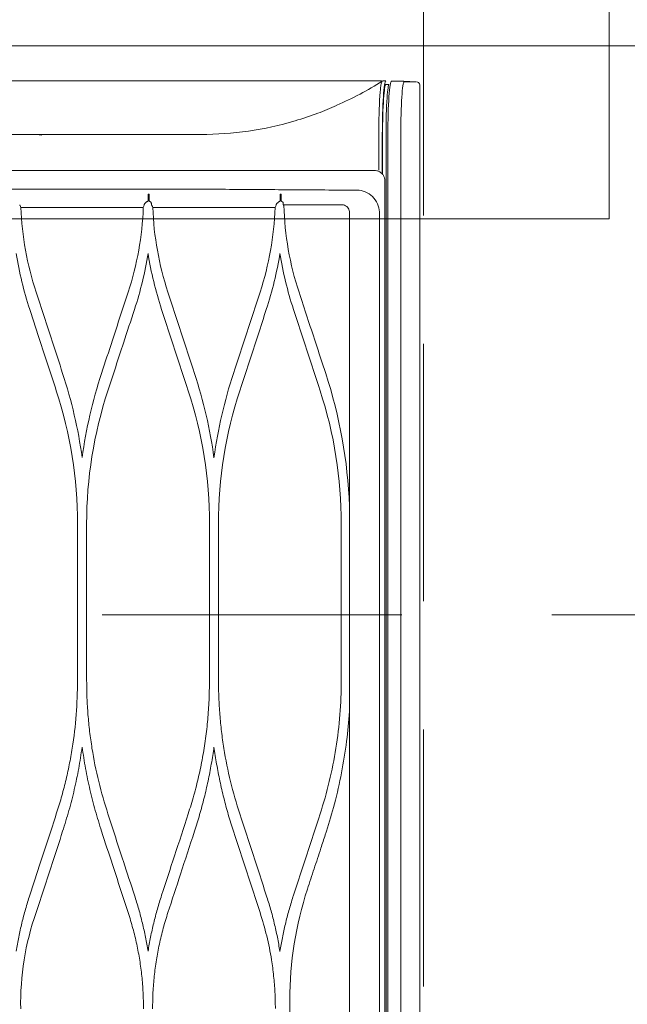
# Model space of a CAD drawing. Header units: inches. Extents: x 69729 to 77643, y -43505 to -36607.
# Tile 23 of 69: x 71985 to 72003, y -38177 to -38149. Entities that reach past the tile are written whole.
import ezdxf

# ---------------------------------------------------------------- set-up
doc = ezdxf.new("R2010")
doc.units = ezdxf.units.IN
doc.header["$MEASUREMENT"] = 0
doc.linetypes.add('HIDDEN', pattern=[0.375, 0.25, -0.125])
doc.layers.get('0').update_dxf_attribs({"lineweight": 0})
doc.layers.get('Defpoints').update_dxf_attribs({"lineweight": 0})
for name, color, linetype, lineweight in [('p--dach', 2, 'Continuous', 30), ('p--drzwi', 125, 'Continuous', 0), ('p--klimatyzator', 30, 'Continuous', 15), ('p--podciąg', 61, 'Continuous', 0), ('p--wymiary-1-50', 5, 'Continuous', 0)]:
    doc.layers.add(name, color=color, linetype=linetype, lineweight=lineweight)
doc.styles.add('1-50', font='arial.ttf', dxfattribs={"width": 0.75, "height": 12.5})
doc.dimstyles.new('1-50', dxfattribs={"dimtxt": 12.5, "dimasz": 5, "dimexe": 5, "dimexo": 5, "dimgap": 0.09, "dimtad": 0, "dimdsep": 46, "dimtxsty": '1-50', "dimblk": 'OBLIQUE', "dimcen": 0.09, "dimadec": 0, "dimazin": 0, "dimtfac": 1, "dimtdec": 4, "dimtix": 1, "dimtofl": 0, "dimtmove": 2, "dimatfit": 3, "dimldrblk": 'OBLIQUE', "dimfxl": 5, "dimfxlon": 1, "dimtvp": 0.8, "dimtolj": 1, "dimtzin": 0, "dimarcsym": 0})

# ---------------------------------------------------------------- blocks, each defined once
blk = doc.blocks.new('drzwi-90-100')
for p, q in [((5.05, 87.375), (5.05, 2.525)), ((10.1, 2.525), (10.1, 87.375)), ((5.05, 2.525), (0, 2.525)), ((5.05, -2.525), (5.05, 2.525)), ((5.05, 2.525), (10.1, 2.525))]:
    blk.add_line(p, q)
blk.add_arc((10.8, 3.225), 84.153, 359.52334, 90.47666)
blk = doc.blocks.new('_OBLIQUE')
at = {"color": 0, "linetype": 'ByBlock', "lineweight": -2}
for p, q in [((-0.5, -0.5), (0.5, 0.5)), ((0, 0), (0, 0))]:
    blk.add_line(p, q, dxfattribs=at)
blk = doc.blocks.new('*D30')
at = {"layer": 'Defpoints', "color": 0}
for p in [(71526.912, -38105.971), (71997.121, -38105.971), (71588.357, -38366.071)]:
    blk.add_point(p, dxfattribs=at)
at = {"layer": 'p--wymiary-1-50', "color": 0, "linetype": 'Continuous', "lineweight": -2}
for p, q in [((71531.912, -38105.971), (71521.912, -38105.971)), ((71526.912, -38366.071), (71526.912, -38105.971)), ((71531.912, -38366.071), (71521.912, -38366.071))]:
    blk.add_line(p, q, dxfattribs=at)
at = {"layer": 'p--wymiary-1-50', "color": 0, "lineweight": -2, "xscale": 5, "yscale": 5, "zscale": 5}
for p, rotation in [((71526.912, -38105.971), 90), ((71526.912, -38366.071), 270)]:
    blk.add_blockref('_OBLIQUE', p, dxfattribs=dict(at, rotation=rotation))
at = {"layer": 'p--wymiary-1-50', "color": 0, "linetype": 'Continuous', "ltscale": 12, "insert": (71516.702, -38236.021), "char_height": 12.5, "attachment_point": 5, "rotation": 90, "style": '1-50'}
blk.add_mtext('\\A1;260.1', dxfattribs=at)
blk = doc.blocks.new('*D161')
at = {"layer": 'Defpoints', "color": 0}
for p in [(71979.561, -38144.421), (71997.121, -38144.421), (71997.121, -38244.421)]:
    blk.add_point(p, dxfattribs=at)
at = {"layer": 'p--wymiary-1-50', "color": 0, "linetype": 'Continuous', "lineweight": -2}
for p, q in [((71984.561, -38144.421), (71974.561, -38144.421)), ((71979.561, -38244.421), (71979.561, -38144.421)), ((71984.561, -38244.421), (71974.561, -38244.421))]:
    blk.add_line(p, q, dxfattribs=at)
at = {"layer": 'p--wymiary-1-50', "color": 0, "lineweight": -2, "xscale": 5, "yscale": 5, "zscale": 5}
for p, rotation in [((71979.561, -38144.421), 90), ((71979.561, -38244.421), 270)]:
    blk.add_blockref('_OBLIQUE', p, dxfattribs=dict(at, rotation=rotation))
at = {"layer": 'p--wymiary-1-50', "color": 0, "linetype": 'Continuous', "ltscale": 12, "insert": (71969.351, -38194.421), "char_height": 12.5, "attachment_point": 5, "rotation": 90, "style": '1-50'}
blk.add_mtext('\\A1;100', dxfattribs=at)
blk = doc.blocks.new('A$C66B7A3C4')
at = {"layer": 'p--klimatyzator', "lineweight": 15}
for p, q in [((0.47, 86.997), (0.112, 86.979)), ((0.557, 85.44), (0.557, 43.5)), ((0.932, 43.5), (0.932, 85.44)), ((0.987, 1.56), (0.987, 85.44)), ((1.088, 84.271), (1.088, 85.44)), ((1.095, 84.281), (1.095, 85.44)), ((1.019, 84.083), (1.019, 2.917)), ((1.18, 3.822), (1.18, 83.178)), ((2.055, 83.178), (2.055, 57.846)), ((2.055, 74.615), (2.056, 74.614)), ((2.292, 74.077), (2.292, 69.605)), ((5.876, 69.501), (5.876, 74.077)), ((6.139, 74.077), (6.139, 69.501)), ((9.723, 69.501), (9.723, 74.077)), ((9.988, 74.077), (9.988, 69.501)), ((3.796, 60.187), (3.796, 57.973))]:
    blk.add_line(p, q, dxfattribs=at)
for points, knots in [([(0.073, 86.972), (0.067, 86.971), (0.062, 86.969), (0.056, 86.966), (0.047, 86.961), (0.038, 86.954), (0.03, 86.946), (0.021, 86.937), (0.015, 86.927), (0.009, 86.915), (0.004, 86.903), (0, 86.891), (0.001, 86.878), (0.001, 86.876), (0.001, 86.874), (0.002, 86.872)], [0, 0, 0, 0, 1, 1, 1, 2, 2, 2, 3, 3, 3, 4, 4, 4, 5, 5, 5, 5]), ([(0.003, 86.874), (0.003, 86.176), (0.003, 85.478), (0.003, 84.78), (0.003, 84.041), (0.003, 83.301), (0.003, 82.562), (0.003, 81.869), (0.003, 81.176), (0.003, 80.483), (0.003, 79.836), (0.003, 79.189), (0.003, 78.541), (0.003, 77.94), (0.003, 77.339), (0.003, 76.738), (0.003, 76.183), (0.003, 75.627), (0.003, 75.072), (0.003, 74.563), (0.003, 74.054), (0.003, 73.544), (0.003, 73.177), (0.003, 72.809), (0.003, 72.441), (0.003, 72.101), (0.003, 71.762), (0.003, 71.422), (0.003, 71.111), (0.003, 70.8), (0.003, 70.489), (0.003, 70.206), (0.003, 69.923), (0.003, 69.641), (0.003, 69.386), (0.003, 69.132), (0.003, 68.878), (0.003, 68.642), (0.003, 68.406), (0.003, 68.17), (0.003, 67.91), (0.003, 67.651), (0.003, 67.391), (0.003, 67.019), (0.003, 66.648), (0.003, 66.276), (0.003, 65.858), (0.003, 65.44), (0.003, 65.022), (0.003, 64.558), (0.003, 64.094), (0.003, 63.63), (0.003, 63.12), (0.003, 62.61), (0.003, 62.1), (0.003, 61.544), (0.003, 60.987), (0.003, 60.431), (0.003, 59.829), (0.003, 59.226), (0.003, 58.624), (0.003, 57.975), (0.003, 57.326), (0.003, 56.678), (0.003, 56.043), (0.003, 55.407), (0.003, 54.772), (0.003, 54.098), (0.003, 53.424), (0.003, 52.751), (0.003, 52.038), (0.003, 51.325), (0.003, 50.612), (0.003, 49.861), (0.003, 49.109), (0.003, 48.358), (0.003, 47.568), (0.003, 46.777), (0.003, 45.987), (0.003, 45.158), (0.003, 44.329), (0.003, 43.5)], [0, 0, 0, 0, 1, 1, 1, 2, 2, 2, 3, 3, 3, 4, 4, 4, 5, 5, 5, 6, 6, 6, 7, 7, 7, 8, 8, 8, 9, 9, 9, 10, 10, 10, 11, 11, 11, 12, 12, 12, 13, 13, 13, 14, 14, 14, 15, 15, 15, 16, 16, 16, 17, 17, 17, 18, 18, 18, 19, 19, 19, 20, 20, 20, 21, 21, 21, 22, 22, 22, 23, 23, 23, 24, 24, 24, 25, 25, 25, 26, 26, 26, 27, 27, 27, 27]), ([(0.454, 86.977), (0.481, 86.977), (0.508, 86.811), (0.527, 86.528), (0.545, 86.245), (0.557, 85.847), (0.557, 85.44)], [0, 0, 0, 0, 1, 1, 1, 2, 2, 2, 2]), ([(0.932, 85.44), (0.932, 85.849), (0.921, 86.255), (0.902, 86.542), (0.883, 86.829), (0.856, 86.997), (0.829, 86.997)], [0, 0, 0, 0, 1, 1, 1, 2, 2, 2, 2]), ([(0.908, 86.896), (0.916, 86.896), (0.94, 86.754), (0.957, 86.505), (0.976, 86.228), (0.987, 85.838), (0.987, 85.44)], [0, 0, 0, 0, 1, 1, 1, 2, 2, 2, 2]), ([(1.095, 85.44), (1.095, 85.853), (1.084, 86.256), (1.064, 86.544), (1.044, 86.831), (1.017, 87), (0.988, 87)], [0, 0, 0, 0, 1, 1, 1, 2, 2, 2, 2]), ([(1.088, 85.44), (1.088, 85.825), (1.077, 86.202), (1.059, 86.47), (1.041, 86.738), (1.015, 86.896), (0.988, 86.896)], [0, 0, 0, 0, 1, 1, 1, 2, 2, 2, 2]), ([(1.2, 85.44), (1.199, 85.566), (1.198, 85.693), (1.196, 85.815), (1.194, 85.947), (1.19, 86.075), (1.186, 86.195), (1.181, 86.323), (1.175, 86.441), (1.168, 86.544), (1.164, 86.615), (1.158, 86.679), (1.153, 86.734), (1.147, 86.792), (1.141, 86.842), (1.134, 86.881), (1.129, 86.907), (1.125, 86.929), (1.12, 86.947), (1.116, 86.965), (1.111, 86.978), (1.106, 86.987), (1.103, 86.992), (1.1, 86.995), (1.097, 86.997)], [0, 0, 0, 0, 1, 1, 1, 2, 2, 2, 3, 3, 3, 4, 4, 4, 5, 5, 5, 6, 6, 6, 7, 7, 7, 8, 8, 8, 8]), ([(1.115, 87), (1.132, 87), (1.15, 87), (1.168, 87), (1.307, 87), (1.464, 87), (1.639, 87), (1.746, 87), (1.868, 87), (2.003, 87), (2.145, 87), (2.31, 87), (2.498, 87), (2.867, 87), (3.313, 87), (3.837, 87), (4.356, 87), (4.937, 87), (5.58, 87), (6.226, 87), (6.911, 87), (7.635, 87), (8.388, 87), (9.155, 87), (9.937, 87), (10.57, 87), (11.376, 87), (12.353, 87), (13.106, 87), (13.92, 87), (14.794, 87), (15.464, 87), (16.279, 87), (17.237, 87), (17.476, 87), (17.883, 87), (18.459, 87), (18.894, 87), (19.249, 87), (19.525, 87)], [0, 0, 0, 0, 1, 1, 1, 2, 2, 2, 3, 3, 3, 4, 4, 4, 5, 5, 5, 6, 6, 6, 7, 7, 7, 8, 8, 8, 9, 9, 9, 10, 10, 10, 11, 11, 11, 12, 12, 12, 13, 13, 13, 13]), ([(6.39, 85.44), (5.926, 85.44), (5.462, 85.473), (5.003, 85.54), (4.543, 85.606), (4.087, 85.706), (3.641, 85.837), (3.417, 85.903), (3.196, 85.977), (2.977, 86.059), (2.793, 86.127), (2.611, 86.201), (2.431, 86.281)], [0, 0, 0, 0, 1, 1, 1, 2, 2, 2, 3, 3, 3, 4, 4, 4, 4]), ([(19.192, 85.44), (18.112, 85.44), (17.032, 85.44), (15.955, 85.44), (14.877, 85.44), (13.802, 85.44), (12.728, 85.44), (11.655, 85.44), (10.581, 85.44), (9.521, 85.44), (8.46, 85.44), (7.417, 85.44), (6.39, 85.44)], [0, 0, 0, 0, 1, 1, 1, 2, 2, 2, 3, 3, 3, 4, 4, 4, 4]), ([(11.166, 85.439), (11.148, 85.437), (11.131, 85.435), (11.113, 85.433), (11.085, 85.43), (11.057, 85.426), (11.029, 85.423)], [0, 0, 0, 0, 1, 1, 1, 2, 2, 2, 2]), ([(1.171, 84.348), (1.147, 84.333), (1.124, 84.315), (1.104, 84.294), (1.083, 84.271), (1.065, 84.245), (1.051, 84.218), (1.044, 84.204), (1.038, 84.19), (1.033, 84.175)], [0, 0, 0, 0, 1, 1, 1, 2, 2, 2, 3, 3, 3, 3]), ([(1.327, 84.39), (1.304, 84.39), (1.281, 84.388), (1.259, 84.383), (1.228, 84.376), (1.198, 84.364), (1.171, 84.348)], [0, 0, 0, 0, 1, 1, 1, 2, 2, 2, 2]), ([(17.135, 84.39), (14.442, 84.39), (11.747, 84.39), (9.109, 84.39), (8.449, 84.39), (7.796, 84.39), (7.15, 84.39), (6.504, 84.39), (5.868, 84.39), (5.232, 84.39), (4.596, 84.39), (3.96, 84.39), (3.313, 84.39), (2.99, 84.39), (2.664, 84.39), (2.333, 84.39), (2.002, 84.39), (1.663, 84.39), (1.327, 84.39)], [0, 0, 0, 0, 1, 1, 1, 2, 2, 2, 3, 3, 3, 4, 4, 4, 5, 5, 5, 6, 6, 6, 6]), ([(1.18, 83.178), (1.18, 83.346), (1.262, 83.508), (1.382, 83.627), (1.502, 83.747), (1.67, 83.815), (1.836, 83.815)], [0, 0, 0, 0, 1, 1, 1, 2, 2, 2, 2]), ([(1.836, 83.815), (2.15, 83.816), (2.464, 83.819), (2.769, 83.82), (3.075, 83.821), (3.376, 83.824), (3.674, 83.826), (4.271, 83.831), (4.856, 83.833), (5.448, 83.838), (6.041, 83.844), (6.638, 83.843), (7.243, 83.844), (7.848, 83.845), (8.459, 83.846), (9.074, 83.847), (10.305, 83.848), (11.558, 83.847), (12.818, 83.846), (14.078, 83.845), (15.349, 83.844), (16.615, 83.844)], [0, 0, 0, 0, 1, 1, 1, 2, 2, 2, 3, 3, 3, 4, 4, 4, 5, 5, 5, 6, 6, 6, 7, 7, 7, 7]), ([(2.245, 83.385), (2.241, 83.385), (2.236, 83.384), (2.232, 83.384), (2.209, 83.38), (2.186, 83.373), (2.165, 83.362), (2.144, 83.35), (2.125, 83.335), (2.109, 83.318), (2.093, 83.301), (2.08, 83.281), (2.071, 83.26), (2.062, 83.238), (2.057, 83.215), (2.055, 83.192), (2.055, 83.187), (2.055, 83.182), (2.055, 83.178)], [0, 0, 0, 0, 1, 1, 1, 2, 2, 2, 3, 3, 3, 4, 4, 4, 5, 5, 5, 6, 6, 6, 6]), ([(3.99, 83.445), (3.989, 83.436), (3.988, 83.427), (3.987, 83.418), (3.986, 83.407), (3.985, 83.396), (3.983, 83.386)], [0, 0, 0, 0, 1, 1, 1, 2, 2, 2, 2]), ([(3.99, 83.445), (3.991, 83.451), (3.993, 83.456), (3.997, 83.461), (3.998, 83.462), (3.999, 83.464), (4, 83.465)], [0, 0, 0, 0, 1, 1, 1, 2, 2, 2, 2]), ([(4, 83.465), (4.004, 83.468), (4.007, 83.471), (4.011, 83.473), (4.014, 83.477), (4.018, 83.48), (4.021, 83.483)], [0, 0, 0, 0, 1, 1, 1, 2, 2, 2, 2]), ([(4.021, 83.483), (4.024, 83.485), (4.027, 83.486), (4.031, 83.488), (4.034, 83.489), (4.039, 83.49), (4.043, 83.49)], [0, 0, 0, 0, 1, 1, 1, 2, 2, 2, 2]), ([(4.078, 83.49), (4.082, 83.49), (4.087, 83.489), (4.091, 83.488), (4.096, 83.487), (4.1, 83.485), (4.104, 83.483), (4.11, 83.48), (4.115, 83.477), (4.12, 83.473), (4.122, 83.472), (4.123, 83.471), (4.124, 83.47)], [0, 0, 0, 0, 1, 1, 1, 2, 2, 2, 3, 3, 3, 4, 4, 4, 4]), ([(4.124, 83.47), (4.131, 83.463), (4.139, 83.457), (4.146, 83.45), (4.153, 83.444), (4.159, 83.438), (4.166, 83.432)], [0, 0, 0, 0, 1, 1, 1, 2, 2, 2, 2]), ([(4.166, 83.432), (4.172, 83.426), (4.177, 83.42), (4.181, 83.414), (4.186, 83.407), (4.189, 83.4), (4.191, 83.393), (4.192, 83.391), (4.192, 83.389), (4.193, 83.387)], [0, 0, 0, 0, 1, 1, 1, 2, 2, 2, 3, 3, 3, 3]), ([(4.222, 83.306), (4.813, 83.306), (5.397, 83.306), (5.991, 83.307), (6.585, 83.308), (7.185, 83.308), (7.793, 83.309)], [0, 0, 0, 0, 1, 1, 1, 2, 2, 2, 2]), ([(7.836, 83.439), (7.835, 83.43), (7.834, 83.422), (7.833, 83.413), (7.832, 83.404), (7.831, 83.395), (7.83, 83.386)], [0, 0, 0, 0, 1, 1, 1, 2, 2, 2, 2]), ([(7.836, 83.439), (7.837, 83.445), (7.839, 83.451), (7.842, 83.456), (7.844, 83.458), (7.845, 83.46), (7.847, 83.461)], [0, 0, 0, 0, 1, 1, 1, 2, 2, 2, 2]), ([(7.847, 83.461), (7.851, 83.465), (7.855, 83.468), (7.859, 83.471), (7.863, 83.475), (7.867, 83.478), (7.871, 83.481)], [0, 0, 0, 0, 1, 1, 1, 2, 2, 2, 2]), ([(7.871, 83.481), (7.874, 83.484), (7.877, 83.486), (7.881, 83.487), (7.884, 83.489), (7.889, 83.49), (7.894, 83.49)], [0, 0, 0, 0, 1, 1, 1, 2, 2, 2, 2]), ([(7.934, 83.49), (7.939, 83.49), (7.943, 83.489), (7.948, 83.487), (7.952, 83.486), (7.956, 83.484), (7.96, 83.482), (7.966, 83.479), (7.971, 83.475), (7.976, 83.471)], [0, 0, 0, 0, 1, 1, 1, 2, 2, 2, 3, 3, 3, 3]), ([(7.976, 83.471), (7.983, 83.465), (7.99, 83.459), (7.996, 83.453), (8.003, 83.447), (8.01, 83.441), (8.016, 83.435)], [0, 0, 0, 0, 1, 1, 1, 2, 2, 2, 2]), ([(8.016, 83.435), (8.022, 83.43), (8.027, 83.424), (8.031, 83.418), (8.035, 83.411), (8.038, 83.404), (8.04, 83.398), (8.04, 83.396), (8.04, 83.394), (8.041, 83.393)], [0, 0, 0, 0, 1, 1, 1, 2, 2, 2, 3, 3, 3, 3]), ([(9.287, 78.47), (9.182, 78.792), (9.077, 79.114), (8.971, 79.436), (8.894, 79.67), (8.818, 79.905), (8.741, 80.139), (8.664, 80.373), (8.588, 80.608), (8.511, 80.842)], [0, 0, 0, 0, 1, 1, 1, 2, 2, 2, 3, 3, 3, 3]), ([(11.2, 80.842), (11.122, 80.604), (11.044, 80.366), (10.966, 80.128), (10.888, 79.889), (10.81, 79.651), (10.732, 79.413), (10.629, 79.099), (10.526, 78.784), (10.423, 78.47)], [0, 0, 0, 0, 1, 1, 1, 2, 2, 2, 3, 3, 3, 3]), ([(8.327, 80.336), (8.434, 80.009), (8.541, 79.682), (8.648, 79.355), (8.724, 79.123), (8.8, 78.891), (8.876, 78.659), (8.951, 78.427), (9.027, 78.196), (9.103, 77.964)], [0, 0, 0, 0, 1, 1, 1, 2, 2, 2, 3, 3, 3, 3]), ([(10.608, 77.964), (10.684, 78.197), (10.761, 78.431), (10.837, 78.665), (10.914, 78.899), (10.99, 79.132), (11.067, 79.366), (11.173, 79.689), (11.278, 80.013), (11.384, 80.336)], [0, 0, 0, 0, 1, 1, 1, 2, 2, 2, 3, 3, 3, 3]), ([(2.911, 65.615), (2.707, 66.24), (2.551, 66.882), (2.448, 67.533), (2.344, 68.185), (2.292, 68.841), (2.292, 69.501), (2.292, 69.536), (2.292, 69.571), (2.292, 69.605)], [0, 0, 0, 0, 1, 1, 1, 2, 2, 2, 3, 3, 3, 3]), ([(5.256, 65.615), (5.351, 65.929), (5.446, 66.244), (5.525, 66.563), (5.604, 66.881), (5.667, 67.205), (5.719, 67.53), (5.745, 67.693), (5.768, 67.857), (5.787, 68.021), (5.807, 68.185), (5.823, 68.349), (5.836, 68.514), (5.85, 68.678), (5.86, 68.842), (5.866, 69.007), (5.872, 69.172), (5.874, 69.336), (5.876, 69.501)], [0, 0, 0, 0, 1, 1, 1, 2, 2, 2, 3, 3, 3, 4, 4, 4, 5, 5, 5, 6, 6, 6, 6]), ([(6.139, 69.501), (6.142, 69.312), (6.144, 69.124), (6.152, 68.935), (6.16, 68.747), (6.173, 68.559), (6.19, 68.372), (6.207, 68.186), (6.228, 67.999), (6.253, 67.813), (6.278, 67.628), (6.308, 67.442), (6.342, 67.258), (6.375, 67.073), (6.413, 66.89), (6.455, 66.707), (6.497, 66.523), (6.543, 66.34), (6.595, 66.159), (6.646, 65.976), (6.703, 65.796), (6.759, 65.615)], [0, 0, 0, 0, 1, 1, 1, 2, 2, 2, 3, 3, 3, 4, 4, 4, 5, 5, 5, 6, 6, 6, 7, 7, 7, 7]), ([(9.103, 65.615), (9.198, 65.929), (9.293, 66.243), (9.372, 66.562), (9.452, 66.882), (9.515, 67.206), (9.567, 67.532), (9.592, 67.695), (9.615, 67.858), (9.635, 68.022), (9.654, 68.186), (9.671, 68.35), (9.684, 68.514), (9.697, 68.678), (9.707, 68.842), (9.713, 69.007), (9.719, 69.172), (9.721, 69.336), (9.723, 69.501)], [0, 0, 0, 0, 1, 1, 1, 2, 2, 2, 3, 3, 3, 4, 4, 4, 5, 5, 5, 6, 6, 6, 6]), ([(9.988, 69.501), (9.995, 69.172), (10.003, 68.843), (10.027, 68.515), (10.051, 68.186), (10.092, 67.858), (10.144, 67.533), (10.17, 67.37), (10.199, 67.208), (10.231, 67.047), (10.264, 66.886), (10.299, 66.725), (10.338, 66.565), (10.376, 66.405), (10.418, 66.246), (10.463, 66.088), (10.509, 65.929), (10.558, 65.772), (10.608, 65.615)], [0, 0, 0, 0, 1, 1, 1, 2, 2, 2, 3, 3, 3, 4, 4, 4, 5, 5, 5, 6, 6, 6, 6]), ([(6.007, 67.569), (5.983, 67.402), (5.958, 67.236), (5.93, 67.071), (5.901, 66.905), (5.869, 66.74), (5.834, 66.576), (5.799, 66.411), (5.761, 66.247), (5.72, 66.084), (5.679, 65.92), (5.636, 65.757), (5.589, 65.595), (5.541, 65.432), (5.49, 65.271), (5.439, 65.109)], [0, 0, 0, 0, 1, 1, 1, 2, 2, 2, 3, 3, 3, 4, 4, 4, 5, 5, 5, 5]), ([(6.576, 65.109), (6.525, 65.271), (6.474, 65.433), (6.426, 65.596), (6.379, 65.758), (6.335, 65.921), (6.294, 66.085), (6.254, 66.248), (6.216, 66.412), (6.181, 66.577), (6.146, 66.741), (6.114, 66.906), (6.085, 67.072), (6.057, 67.237), (6.032, 67.403), (6.007, 67.569)], [0, 0, 0, 0, 1, 1, 1, 2, 2, 2, 3, 3, 3, 4, 4, 4, 5, 5, 5, 5]), ([(9.855, 67.564), (9.824, 67.356), (9.792, 67.148), (9.755, 66.942), (9.718, 66.735), (9.674, 66.53), (9.627, 66.325), (9.579, 66.12), (9.528, 65.916), (9.471, 65.714), (9.413, 65.511), (9.35, 65.31), (9.287, 65.109)], [0, 0, 0, 0, 1, 1, 1, 2, 2, 2, 3, 3, 3, 4, 4, 4, 4]), ([(10.423, 65.109), (10.36, 65.311), (10.297, 65.513), (10.239, 65.717), (10.182, 65.919), (10.131, 66.124), (10.083, 66.329), (10.036, 66.533), (9.993, 66.738), (9.955, 66.944), (9.918, 67.15), (9.887, 67.357), (9.855, 67.564)], [0, 0, 0, 0, 1, 1, 1, 2, 2, 2, 3, 3, 3, 4, 4, 4, 4]), ([(6.759, 65.615), (6.892, 65.208), (7.025, 64.802), (7.158, 64.395), (7.284, 64.011), (7.41, 63.627), (7.536, 63.243)], [0, 0, 0, 0, 1, 1, 1, 2, 2, 2, 2]), ([(8.327, 63.243), (8.434, 63.57), (8.541, 63.897), (8.648, 64.224), (8.724, 64.456), (8.8, 64.687), (8.876, 64.919), (8.951, 65.151), (9.027, 65.383), (9.103, 65.615)], [0, 0, 0, 0, 1, 1, 1, 2, 2, 2, 3, 3, 3, 3]), ([(10.608, 65.615), (10.684, 65.381), (10.761, 65.147), (10.837, 64.914), (10.914, 64.68), (10.99, 64.446), (11.067, 64.212), (11.173, 63.889), (11.278, 63.566), (11.384, 63.243)], [0, 0, 0, 0, 1, 1, 1, 2, 2, 2, 3, 3, 3, 3]), ([(2.728, 65.109), (2.739, 65.076), (2.749, 65.043), (2.76, 65.01), (2.803, 64.879), (2.846, 64.747), (2.889, 64.616), (2.954, 64.417), (3.019, 64.218), (3.084, 64.019), (3.15, 63.82), (3.215, 63.621), (3.28, 63.423)], [0, 0, 0, 0, 1, 1, 1, 2, 2, 2, 3, 3, 3, 4, 4, 4, 4]), ([(7.352, 62.736), (7.23, 63.11), (7.107, 63.484), (6.985, 63.858), (6.849, 64.275), (6.712, 64.692), (6.576, 65.109)], [0, 0, 0, 0, 1, 1, 1, 2, 2, 2, 2]), ([(9.287, 65.109), (9.182, 64.787), (9.077, 64.465), (8.971, 64.143), (8.894, 63.908), (8.818, 63.674), (8.741, 63.44), (8.664, 63.205), (8.588, 62.971), (8.511, 62.736)], [0, 0, 0, 0, 1, 1, 1, 2, 2, 2, 3, 3, 3, 3]), ([(11.2, 62.736), (11.122, 62.975), (11.044, 63.213), (10.966, 63.451), (10.888, 63.689), (10.81, 63.927), (10.732, 64.166), (10.629, 64.48), (10.526, 64.794), (10.423, 65.109)], [0, 0, 0, 0, 1, 1, 1, 2, 2, 2, 3, 3, 3, 3]), ([(4.083, 61.607), (4.107, 61.746), (4.131, 61.884), (4.158, 62.022), (4.185, 62.159), (4.216, 62.296), (4.249, 62.432), (4.282, 62.569), (4.317, 62.705), (4.356, 62.839), (4.395, 62.974), (4.437, 63.108), (4.48, 63.242)], [0, 0, 0, 0, 1, 1, 1, 2, 2, 2, 3, 3, 3, 4, 4, 4, 4]), ([(7.536, 63.243), (7.578, 63.109), (7.62, 62.975), (7.659, 62.839), (7.698, 62.705), (7.733, 62.569), (7.766, 62.433), (7.799, 62.297), (7.83, 62.16), (7.857, 62.023), (7.884, 61.886), (7.908, 61.748), (7.931, 61.61)], [0, 0, 0, 0, 1, 1, 1, 2, 2, 2, 3, 3, 3, 4, 4, 4, 4]), ([(7.931, 61.61), (7.955, 61.747), (7.978, 61.885), (8.005, 62.021), (8.033, 62.158), (8.063, 62.295), (8.096, 62.431), (8.129, 62.567), (8.164, 62.703), (8.203, 62.838), (8.242, 62.973), (8.285, 63.108), (8.327, 63.243)], [0, 0, 0, 0, 1, 1, 1, 2, 2, 2, 3, 3, 3, 4, 4, 4, 4]), ([(11.384, 63.243), (11.426, 63.109), (11.469, 62.975), (11.507, 62.84), (11.546, 62.705), (11.581, 62.57), (11.614, 62.434), (11.647, 62.298), (11.678, 62.162), (11.705, 62.025), (11.732, 61.888), (11.756, 61.75), (11.779, 61.613)], [0, 0, 0, 0, 1, 1, 1, 2, 2, 2, 3, 3, 3, 4, 4, 4, 4]), ([(3.703, 63.194), (3.744, 63.063), (3.785, 62.932), (3.822, 62.8), (3.859, 62.669), (3.893, 62.536), (3.925, 62.404), (3.956, 62.272), (3.986, 62.139), (4.012, 62.006), (4.038, 61.874), (4.061, 61.74), (4.083, 61.607)], [0, 0, 0, 0, 1, 1, 1, 2, 2, 2, 3, 3, 3, 4, 4, 4, 4]), ([(4.662, 62.737), (4.594, 62.511), (4.526, 62.285), (4.469, 62.056), (4.412, 61.826), (4.366, 61.593), (4.329, 61.358), (4.304, 61.202), (4.283, 61.045), (4.266, 60.887), (4.249, 60.73), (4.236, 60.572), (4.228, 60.414), (4.22, 60.256), (4.218, 60.098), (4.215, 59.94)], [0, 0, 0, 0, 1, 1, 1, 2, 2, 2, 3, 3, 3, 4, 4, 4, 5, 5, 5, 5]), ([(7.799, 59.933), (7.797, 60.092), (7.794, 60.252), (7.787, 60.411), (7.779, 60.569), (7.766, 60.727), (7.749, 60.885), (7.733, 61.042), (7.712, 61.199), (7.687, 61.355), (7.662, 61.51), (7.633, 61.665), (7.6, 61.82), (7.567, 61.974), (7.53, 62.128), (7.489, 62.28), (7.446, 62.433), (7.399, 62.585), (7.352, 62.736)], [0, 0, 0, 0, 1, 1, 1, 2, 2, 2, 3, 3, 3, 4, 4, 4, 5, 5, 5, 6, 6, 6, 6]), ([(8.511, 62.736), (8.463, 62.584), (8.416, 62.432), (8.374, 62.278), (8.332, 62.125), (8.295, 61.971), (8.262, 61.816), (8.229, 61.661), (8.2, 61.506), (8.175, 61.35), (8.15, 61.195), (8.13, 61.038), (8.113, 60.881), (8.097, 60.724), (8.084, 60.567), (8.076, 60.409), (8.068, 60.25), (8.066, 60.091), (8.064, 59.933)], [0, 0, 0, 0, 1, 1, 1, 2, 2, 2, 3, 3, 3, 4, 4, 4, 5, 5, 5, 6, 6, 6, 6])]:
    blk.add_open_spline(points, degree=3, knots=knots, dxfattribs=at)
for points in [[(0.099, 86.978), (0.099, 86.978), (0.265, 86.977), (0.454, 86.977)], [(0.829, 86.997), (0.644, 86.997), (0.469, 86.997), (0.467, 86.997)], [(0.988, 86.896), (0.962, 86.896), (0.935, 86.896), (0.908, 86.896)], [(1.092, 87), (1.058, 87), (1.023, 87), (0.988, 87)], [(2.424, 86.297), (1.963, 86.488), (1.52, 86.722), (1.097, 86.998)], [(1.2, 84.4), (1.2, 84.747), (1.2, 85.093), (1.2, 85.44)], [(1.033, 84.175), (1.024, 84.145), (1.019, 84.114), (1.019, 84.083)], [(4.042, 83.698), (4.042, 83.628), (4.042, 83.559), (4.043, 83.49)], [(4.042, 83.698), (4.054, 83.698), (4.066, 83.698), (4.077, 83.698)], [(4.078, 83.49), (4.077, 83.559), (4.077, 83.628), (4.077, 83.698)], [(7.895, 83.698), (7.894, 83.628), (7.895, 83.559), (7.896, 83.49)], [(7.895, 83.698), (7.907, 83.698), (7.919, 83.698), (7.931, 83.698)], [(7.932, 83.49), (7.931, 83.559), (7.931, 83.628), (7.931, 83.698)], [(2.263, 83.386), (2.257, 83.385), (2.251, 83.385), (2.245, 83.385)], [(3.983, 83.386), (3.317, 83.386), (2.743, 83.386), (2.263, 83.386)], [(3.525, 80.836), (3.793, 81.654), (3.944, 82.506), (3.97, 83.369)], [(3.969, 83.366), (3.969, 83.367), (3.97, 83.368), (3.97, 83.369)], [(3.972, 83.371), (3.972, 83.373), (3.97, 83.367), (3.97, 83.369)], [(3.98, 83.376), (3.976, 83.375), (3.974, 83.373), (3.972, 83.371)], [(3.98, 83.376), (3.981, 83.379), (3.982, 83.383), (3.983, 83.386)], [(4.193, 83.386), (4.202, 83.36), (4.212, 83.333), (4.222, 83.307)], [(7.793, 83.309), (7.762, 82.467), (7.614, 81.643), (7.352, 80.842)], [(7.793, 83.309), (7.801, 83.328), (7.808, 83.348), (7.816, 83.367)], [(7.818, 83.37), (7.818, 83.371), (7.816, 83.368), (7.816, 83.367)], [(7.826, 83.375), (7.823, 83.373), (7.82, 83.372), (7.818, 83.37)], [(7.826, 83.375), (7.828, 83.378), (7.829, 83.382), (7.83, 83.386)], [(8.042, 83.386), (8.041, 83.388), (8.041, 83.391), (8.041, 83.393)], [(8.042, 83.386), (8.051, 83.36), (8.06, 83.335), (8.07, 83.309)], [(8.07, 83.309), (9.241, 83.31), (10.435, 83.311), (11.641, 83.312)], [(8.511, 80.842), (8.248, 81.644), (8.101, 82.467), (8.07, 83.309)], [(11.641, 83.312), (11.61, 82.47), (11.463, 81.646), (11.2, 80.842)], [(11.641, 83.312), (11.647, 83.329), (11.654, 83.347), (11.661, 83.364)], [(11.663, 83.367), (11.663, 83.369), (11.661, 83.365), (11.661, 83.364)], [(11.672, 83.372), (11.668, 83.371), (11.665, 83.369), (11.663, 83.367)], [(11.672, 83.372), (11.673, 83.377), (11.675, 83.381), (11.676, 83.386)], [(4.662, 80.842), (4.401, 81.641), (4.253, 82.464), (4.222, 83.307)], [(3.687, 80.336), (3.863, 80.873), (3.995, 81.418), (4.083, 81.972)], [(4.083, 81.972), (4.172, 81.418), (4.304, 80.873), (4.48, 80.336)], [(7.536, 80.336), (7.711, 80.872), (7.843, 81.416), (7.931, 81.969)], [(7.931, 81.969), (8.019, 81.417), (8.151, 80.872), (8.327, 80.336)], [(11.384, 80.336), (11.559, 80.872), (11.691, 81.415), (11.779, 81.966)], [(3.525, 80.836), (3.365, 80.35), (3.206, 79.864), (3.046, 79.378)], [(5.439, 78.47), (5.18, 79.261), (4.921, 80.051), (4.662, 80.842)], [(7.352, 80.842), (7.093, 80.051), (6.835, 79.26), (6.576, 78.47)], [(2.911, 77.964), (3.17, 78.756), (3.429, 79.546), (3.687, 80.336)], [(4.48, 80.336), (4.738, 79.545), (4.997, 78.755), (5.256, 77.964)], [(6.759, 77.964), (7.018, 78.754), (7.277, 79.545), (7.536, 80.336)], [(2.746, 78.464), (2.847, 78.769), (2.947, 79.073), (3.046, 79.378)], [(2.746, 78.464), (2.338, 77.219), (2.104, 75.916), (2.055, 74.602)], [(6.007, 76.01), (5.892, 76.844), (5.702, 77.665), (5.439, 78.47)], [(6.576, 78.47), (6.312, 77.664), (6.122, 76.844), (6.007, 76.01)], [(9.855, 76.015), (9.74, 76.846), (9.551, 77.665), (9.287, 78.47)], [(10.423, 78.47), (10.16, 77.665), (9.97, 76.846), (9.855, 76.015)], [(2.292, 74.077), (2.292, 75.408), (2.499, 76.704), (2.911, 77.964)], [(5.256, 77.964), (5.667, 76.708), (5.876, 75.41), (5.876, 74.077)], [(6.139, 74.077), (6.139, 75.409), (6.348, 76.706), (6.759, 77.964)], [(9.103, 77.964), (9.515, 76.704), (9.723, 75.407), (9.723, 74.077)], [(9.988, 74.077), (9.988, 75.406), (10.195, 76.703), (10.608, 77.964)], [(2.055, 68.604), (2.074, 68.313), (2.101, 68.023), (2.138, 67.735)], [(2.138, 67.735), (2.217, 67.119), (2.335, 66.509), (2.492, 65.908)], [(2.492, 65.908), (2.563, 65.64), (2.641, 65.373), (2.728, 65.109)], [(3.688, 63.243), (3.429, 64.032), (3.17, 64.823), (2.911, 65.615)], [(4.48, 63.242), (4.738, 64.033), (4.997, 64.824), (5.256, 65.615)], [(2.728, 65.109), (2.728, 65.109), (2.728, 65.109), (2.728, 65.109)], [(5.439, 65.109), (5.18, 64.318), (4.921, 63.527), (4.662, 62.737)], [(3.28, 63.423), (3.28, 63.423), (3.28, 63.422), (3.28, 63.422)], [(3.28, 63.422), (3.62, 62.383), (3.796, 61.286), (3.796, 60.187)], [(3.703, 63.194), (3.698, 63.21), (3.693, 63.226), (3.688, 63.243)], [(11.2, 62.736), (11.513, 61.838), (11.665, 60.886), (11.647, 59.933)]]:
    blk.add_open_spline(points, degree=3, dxfattribs=at)

msp = doc.modelspace()

# ---------------------------------------------------------------- linework, layer by layer
at = {"layer": 'p--dach', "linetype": 'HIDDEN', "lineweight": 20, "ltscale": 35}
msp.add_line((71580.871, -38166.071), (72860.871, -38166.071), dxfattribs=at)
at = {"layer": 'p--podciąg', "linetype": 'HIDDEN', "ltscale": 30}
msp.add_line((71997.121, -38244.421), (71997.121, -38144.421), dxfattribs=at)

# ---------------------------------------------------------------- block references
at = {"layer": 'p--drzwi', "xscale": -1, "rotation": 89.99999999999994}
msp.add_blockref('drzwi-90-100', (72005.071, -38144.421), dxfattribs=at)
at = {"layer": 'p--klimatyzator', "color": 2, "linetype": 'Continuous', "lineweight": 60, "xscale": -1}
msp.add_blockref('A$C66B7A3C4', (71997.019, -38237.498), dxfattribs=at)

# ---------------------------------------------------------------- dimensions: what is measured, and where the dimension line sits
at = {"layer": 'p--wymiary-1-50', "linetype": 'Continuous'}
for base, p1, p2, picture, middle in [((71526.912, -38105.971), (71588.357, -38366.071), (71997.121, -38105.971), '*D30', (71516.702, -38236.021)), ((71979.561, -38144.421), (71997.121, -38244.421), (71997.121, -38144.421), '*D161', (71969.351, -38194.421))]:
    dim = msp.add_linear_dim(base=base, p1=p1, p2=p2, angle=90, dimstyle='1-50', dxfattribs=at)
    dim.commit()
    dim.dimension.update_dxf_attribs({"geometry": picture, "text_midpoint": middle})

doc.saveas('drawing.dxf')
